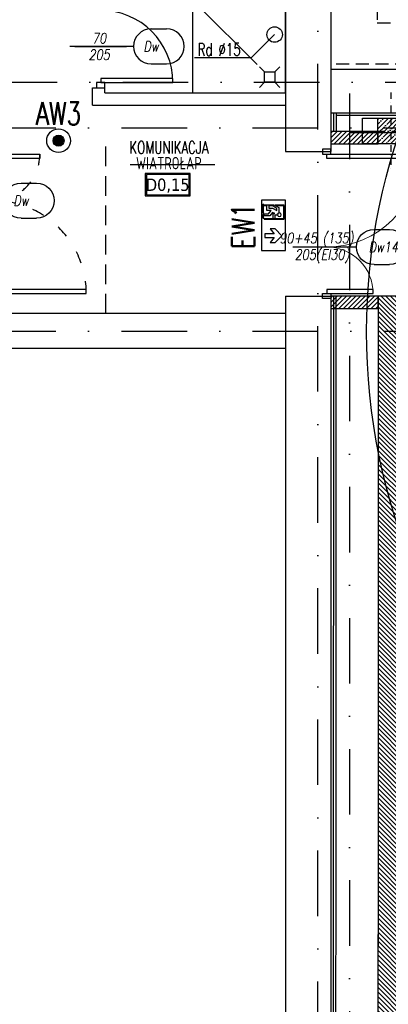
# Model space of a CAD drawing. Header units: millimetres. Extents: x 42924 to 92944, y -369470 to -179866.
# Tile 161 of 256: x 60523 to 60880, y -185223 to -184268. Entities that reach past the tile are written whole.
import ezdxf
from ezdxf.enums import TextEntityAlignment as Align
from ezdxf.lldxf.tags import DXFTag

# ---------------------------------------------------------------- set-up
doc = ezdxf.new("R2010")
doc.units = ezdxf.units.MM
for name, pattern in [('ACAD_ISO03W100', [30, 12, -18]), ('DASHDOT', [25.4, 12.7, -6.35, 0, -6.35]), ('HIDDEN', [9.525, 6.35, -3.175])]:
    doc.linetypes.add(name, pattern=pattern)
doc.layers.get('0').update_dxf_attribs({"color": 8})
for name, color, linetype in [('!! 0_ Istn-sciany', 8, 'Continuous'), ('!! 0_ Istn-widok', 8, 'Continuous'), ('!! 0_ Opis', 8, 'Continuous'), ('!! 0_Istn-armatura', 8, 'Continuous'), ('!! 0_Istn-cienka', 8, 'Continuous'), ('!! 0_Istn-drzwi', 8, 'Continuous'), ('!! 0_Opis_pom', 123, 'Continuous'), ('!! 0_Osie', 8, 'DASHDOT'), ('!! 1_ widok', 8, 'Continuous'), ('!! 1_drzwi-linia', 8, 'Continuous'), ('!! 1_Hatch dach', 8, 'Continuous'), ('!! 1_hatch projektowane ściany', 8, 'Continuous'), ('!! 1_PROJ Sciany', 8, 'Continuous'), ('!! 1_PROJ TERMOIZOL', 8, 'Continuous'), ('!! 1_PROJ ŻELBET', 8, 'Continuous'), ('!! 2_ remont Ocieplenie', 8, 'ZIGZAG'), ('!! 2_Drzwi - nowe remont', 8, 'Continuous'), ('!! 2_drzwi opis', 8, 'Continuous'), ('0-osie-liniA', 8, 'DASHDOT'), ('E1', 2, 'Continuous'), ('E_0', 4, 'Continuous'), ('E_AW', 1, 'Continuous')]:
    doc.layers.add(name, color=color, linetype=linetype)
doc.layers.add('E_SAP_ZASIĘG', color=150, linetype='Continuous', plot=False)
doc.styles.add('50', font='ROMANS.shx', dxfattribs={"width": 0.8, "height": 10})
doc.styles.add('ARCHETYP', font='romans.shx', dxfattribs={"height": 15})
doc.styles.add('ARIAL', font='tahoma.ttf')
doc.styles.add('ELE1', font='romans.shx', dxfattribs={"width": 0.8, "height": 18})
doc.styles.add('TXT', font='simplex.shx')
tags = doc.linetypes.add('DASH', pattern=[15, 10, -5]).pattern_tags.tags
tags[6:7] = [DXFTag(74, 4), DXFTag(75, 0), DXFTag(340, '0'), DXFTag(46, 0.0), DXFTag(50, 0.0), DXFTag(44, 0.0), DXFTag(45, 0.0)]
tags[4:5] = [DXFTag(74, 4), DXFTag(75, 0), DXFTag(340, '0'), DXFTag(46, 0.0), DXFTag(50, 0.0), DXFTag(44, 0.0), DXFTag(45, 0.0)]
doc.linetypes.add('ZIGZAG', pattern='A,0.00254,-5.08,[131,ltypeshp.shx,S=5.08,R=0,X=-5.08,Y=0],-10.16,[131,ltypeshp.shx,S=5.08,R=180,X=5.08,Y=0],-5.08', length=20.32254)

# ---------------------------------------------------------------- blocks, each defined once
blk = doc.blocks.new('A$C14D806DD')
at = {"layer": 'E_AW'}
h = blk.add_hatch(color=256, dxfattribs=at)
h.dxf.hatch_style = 1
h.paths.add_polyline_path([(5.36, 0, 1), (-5.36, 0, 1)])
at = {"layer": 'E_AW', "ltscale": 5}
for radius in [11.49, 5.36]:
    blk.add_circle((0, 0), radius, dxfattribs=at)
blk = doc.blocks.new('A$C407E493E')
at = {"layer": 'E_AW', "lineweight": 40}
for p, q in [((1.41, 30.87), (1.41, 43.67)), ((1.41, 43.67), (9.98, 43.67)), ((11.36, 43.67), (16, 43.67)), ((18.03, 43.67), (20.58, 43.67)), ((20.58, 43.67), (21.93, 45.03)), ((21.93, 45.03), (21.93, 36.86)), ((20.58, 30.87), (1.41, 30.87)), ((20.58, 30.87), (21.93, 32.22)), ((20.9, 35.83), (21.93, 36.86)), ((20.9, 33.91), (21.93, 34.94)), ((21.93, 34.94), (21.93, 32.22))]:
    blk.add_line(p, q, dxfattribs=at)
at = {"layer": 'E_AW'}
for p, q in [((10.96, 44.27), (6.58, 41.6)), ((6.58, 41.6), (6.58, 36.72)), ((8.36, 40.78), (11.83, 42.96)), ((12.5, 41.02), (8.36, 38.75)), ((8.36, 38.75), (8.36, 40.78)), ((11.83, 42.96), (10.96, 44.27)), ((16, 41.02), (12.5, 41.02)), ((16.29, 35.51), (13.7, 38.98)), ((13.7, 38.98), (18.03, 38.97)), ((18.03, 44.43), (16, 44.43)), ((16, 44.43), (16, 41.02)), ((18.03, 38.97), (18.03, 44.43)), ((7.93, 34.3), (10.21, 34.29)), ((10.21, 34.29), (10.21, 30.87)), ((10.21, 30.87), (11.98, 30.87)), ((10.37, 35.88), (12.53, 37.05)), ((11.98, 35.88), (10.37, 35.88)), ((11.98, 30.87), (11.98, 35.88)), ((12.53, 37.05), (15.28, 33.58)), ((15.28, 33.58), (20.58, 33.58)), ((20.58, 35.51), (16.29, 35.51)), ((20.58, 33.58), (20.58, 35.51)), ((20.9, 33.91), (20.9, 35.83)), ((3.54, 14.43), (9.91, 20.95)), ((9.91, 20.95), (14.98, 20.95)), ((14.98, 20.95), (10.84, 16.24)), ((9.91, 7.91), (3.54, 14.43)), ((10.84, 16.24), (19.84, 16.24)), ((19.84, 12.62), (10.84, 12.62)), ((10.84, 12.62), (14.98, 7.91)), ((19.84, 16.24), (19.84, 12.62)), ((14.98, 7.91), (9.91, 7.91))]:
    blk.add_line(p, q, dxfattribs=at)
blk.add_lwpolyline([(0, 0), (0, 48.82), (23.29, 48.82), (23.29, 0)], close=True, dxfattribs=at)
blk.add_circle((5.81, 34.7), 1.75, dxfattribs=at)
blk.add_arc((5.81, 34.7), 2.16, 349.40031, 69.13959, dxfattribs=at)
blk = doc.blocks.new('A$C19D82A3D')
for points in [[(-5, 10), (-10, 15)], [(5, 10), (10, 15)], [(-5, 0), (-10, -5)], [(5, 0), (10, -5)]]:
    blk.add_lwpolyline(points)
blk.add_lwpolyline([(-5, 10), (5, 10), (5, 0), (-5, 0)], close=True)
blk = doc.blocks.new('słup 25 x 25')
at = {"layer": '!! 1_Hatch dach'}
h = blk.add_hatch(dxfattribs=at)
h.set_pattern_fill('ANSI35', color=256)
h.set_pattern_definition([(45, (-64242.072, 198338.2015), (-4.49012806, 4.49012806), []), (45, (-64237.5816, 198338.2015), (-4.49012806, 4.49012806), [7.9375, -1.5875, 0, -1.5875])])
h.paths.add_polyline_path([(-12.5, 12.5), (12.5, 12.5), (12.5, -12.5), (-12.5, -12.5)])
at = {"layer": '!! 1_PROJ ŻELBET'}
blk.add_lwpolyline([(-12.5, 12.5), (12.5, 12.5), (12.5, -12.5), (-12.5, -12.5)], close=True, dxfattribs=at)
at = {"layer": '0-osie-liniA', "ltscale": 0.5}
for points in [[(0, 37.5), (0, -37.5)], [(-37.5, 0), (37.5, 0)]]:
    blk.add_lwpolyline(points, dxfattribs=at)
blk = doc.blocks.new('BLOK OSI')
at = {"layer": '0-osie-liniA', "ltscale": 5}
for points in [[(51992.21, -199661.23), (51992.21, -193642.41)], [(48625.51, -198090.09), (53810.61, -198090.09)], [(52022.71, -198101.32), (52022.71, -199860.82)], [(48624.31, -198134.59), (52188.53, -198134.59)], [(52022.72, -198139.09), (55017, -198139.09)], [(48624.31, -198331.59), (52453.68, -198331.59)]]:
    blk.add_lwpolyline(points, dxfattribs=at)
blk = doc.blocks.new('1_ok-opis')
blk.add_line((0, 111.61), (0, 50))
for points in [[(-17, 128.61), (-17, 143.61)], [(17, 128.61), (17, 143.61)]]:
    blk.add_lwpolyline(points)
for centre, start, end in [((0, 143.61), 0, 180), ((0, 128.61), 180, 0)]:
    blk.add_arc(centre, 17, start, end)
at = {"style": 'ARCHETYP'}
for tag, height, rotation, p in [('NR', 12, 90, (0, 136.9)), ('NR', 12, 270, (0, 136.9)), ('SZEROKOŚĆ', 10, 90, (-8, 78.29)), ('WYSOKOŚĆ', 10, 270, (-8, 78.29)), ('WYSOKOŚĆ', 10, 90, (8, 78.29)), ('SZEROKOŚĆ', 10, 270, (8, 78.29))]:
    blk.add_attdef(tag, text='', height=height, rotation=rotation, dxfattribs=at).set_placement(p, align=Align.MIDDLE)

msp = doc.modelspace()

# ---------------------------------------------------------------- hatches: boundary and pattern name
at = {"layer": '!! 1_PROJ Sciany', "lineweight": 0}
h = msp.add_hatch(dxfattribs=at)
h.set_pattern_fill('ANSI31', color=256)
h.set_pattern_definition([(45, (0, 13859.257), (-2.24506403, 2.24506403), [])])
h.paths.add_polyline_path([(60870.48637, -184376.87309), (60824.56735, -184376.87311), (60824.56735, -184388.87311), (60870.48242, -184388.88822)])
h = msp.add_hatch(dxfattribs=at)
h.set_pattern_fill('ANSI31', color=256)
h.set_pattern_definition([(45, (0, 13699.7403), (-2.24506403, 2.24506403), [])])
h.paths.add_polyline_path([(60870.48637, -184536.38975), (60824.56735, -184536.38977), (60824.56735, -184548.38977), (60870.48242, -184548.40488)])
h = msp.add_hatch(dxfattribs=at)
h.set_pattern_fill('ANSI31', color=256)
h.set_pattern_definition([(135, (81114.6837, -184028.848), (-2.24506403, -2.24506403), [])])
h.paths.add_polyline_path([(60895.48637, -184536.40206), (60870.48637, -184536.38975), (60870.0792, -185773.3878), (60895.0792, -185773.39195)])

# ---------------------------------------------------------------- linework, layer by layer
at = {"layer": '!! 0_ Istn-sciany'}
for points in [[(60824.56735, -183930.3878), (60824.56735, -184396.3878)], [(60780.56735, -183945.3878), (60780.56735, -184290.3878)], [(60780.56735, -183945.3878), (60780.56735, -184396.3878)], [(60780.56735, -184208.3878), (60780.56735, -184396.3878)], [(60824.56735, -184316.3878), (60994.56735, -184316.3878)], [(60593.56735, -184334.3878), (60605.56735, -184334.3878)], [(60593.56735, -184351.3878), (60593.56735, -184334.3878)], [(60605.56735, -184339.3878), (60605.56735, -184334.3878)], [(60605.56735, -184339.3878), (60767.56735, -184339.3878)], [(60593.56735, -184351.3878), (60780.06735, -184351.3878)], [(60824.56735, -184358.84797), (60999.56735, -184358.84797)], [(60780.56735, -184396.3878), (60824.56735, -184396.3878)], [(60780.56735, -184536.3878), (60780.56735, -185752.3878), (60446.56735, -185752.3878)], [(60824.56735, -184536.3878), (60824.56735, -185809.3878), (60446.56735, -185809.3878)], [(60780.56735, -184536.3878), (60824.56735, -184536.3878)], [(60780.06735, -184587.3878), (60476.06735, -184587.3878), (60476.06735, -184553.3878)], [(60780.06735, -184553.3878), (60476.06735, -184553.3878)]]:
    msp.add_lwpolyline(points, dxfattribs=at)
at = {"layer": '!! 0_ Istn-widok', "linetype": 'HIDDEN', "ltscale": 3}
msp.add_lwpolyline([(60606.56735, -184553.3878), (60606.56735, -184390.3878)], dxfattribs=at)
at = {"layer": '!! 0_ Istn-widok'}
msp.add_circle((60770.06735, -184282.8878), 7.5, dxfattribs=at)
at = {"layer": '!! 0_ Opis'}
for points in [[(60747.43015, -184305.525), (60770.06735, -184282.8878)], [(60747.43015, -184305.525), (60692.54482, -184305.525)]]:
    msp.add_lwpolyline(points, dxfattribs=at)
at = {"layer": '!! 0_Istn-armatura'}
msp.add_lwpolyline([(60780.56735, -184249.3878), (60690.56735, -184249.3878), (60690.56735, -184339.3878), (60780.56735, -184339.3878)], close=True, dxfattribs=at)
msp.add_lwpolyline([(60695.43396, -184254.25441), (60753.11122, -184311.93167)], dxfattribs=at)
at = {"layer": '!! 0_Istn-cienka', "linetype": 'HIDDEN', "ltscale": 2}
for points in [[(60869.56735, -183741.3878), (60869.56735, -184271.3878)], [(60869.56735, -184271.3878), (61399.56735, -184271.3878)], [(60829.56735, -184311.3878), (61399.56735, -184311.3878)]]:
    msp.add_lwpolyline(points, dxfattribs=at)
at = {"layer": '!! 0_Istn-drzwi'}
msp.add_lwpolyline([(60576.56735, -184294.3878), (60626.56735, -184294.3878)], dxfattribs=at)
for points in [[(60597.56735, -184329.3878), (60597.56735, -184334.3878), (60605.56735, -184334.3878), (60605.56735, -184329.3878)], [(60671.56735, -184325.3878), (60601.56735, -184325.3878), (60601.56735, -184329.3878), (60671.56735, -184329.3878)]]:
    msp.add_lwpolyline(points, close=True, dxfattribs=at)
msp.add_arc((60601.56735, -184329.3878), 70, 359.99999996, 89.99999996, dxfattribs=at)
at = {"layer": '!! 0_Opis_pom', "ltscale": 0.7}
msp.add_lwpolyline([(60629.98348, -184408.83385), (60711.98912, -184408.83385)], dxfattribs=at)
for points in [[(60644.72946, -184439.33448), (60688.24946, -184439.33448), (60688.24946, -184417.57448), (60644.72946, -184417.57448)], [(60645.81746, -184438.24648), (60687.16146, -184438.24648), (60687.16146, -184418.66248), (60645.81746, -184418.66248)]]:
    msp.add_lwpolyline(points, close=True, dxfattribs=at)
at = {"layer": '!! 1_ widok'}
msp.add_lwpolyline([(61454.56735, -184388.8878), (60855.07099, -184388.8878), (60855.07099, -184363.8878), (61454.56735, -184363.8878)], close=True, dxfattribs=at)
at = {"layer": '!! 1_drzwi-linia'}
for points in [[(60824.56735, -184398.8878), (60824.56735, -184393.8878), (60816.56735, -184393.8878), (60816.56735, -184398.8878)], [(60910.56735, -184402.8878), (60820.56735, -184402.8878), (60820.56735, -184398.8878), (60910.56735, -184398.8878)], [(60824.56735, -184533.8878), (60824.56735, -184538.8878), (60816.56735, -184538.8878), (60816.56735, -184533.8878)], [(60865.56735, -184529.8878), (60820.56735, -184529.8878), (60820.56735, -184533.8878), (60865.56735, -184533.8878)]]:
    msp.add_lwpolyline(points, close=True, dxfattribs=at)
msp.add_lwpolyline([(60845.56735, -184488.8878), (60795.56735, -184488.8878)], dxfattribs=at)
at = {"layer": '!! 1_drzwi-linia', "linetype": 'DASH', "lineweight": 5}
for centre, radius, start, end in [((60820.56735, -184398.8878), 90, 269.99999996, 359.99999996), ((60820.56735, -184533.8878), 45, 359.99999979, 89.99999995)]:
    msp.add_arc(centre, radius, start, end, dxfattribs=at)
at = {"layer": '!! 1_PROJ Sciany'}
for points in [[(60870.48637, -184376.87309), (60824.56735, -184376.87311), (60824.56735, -184388.87311), (60870.48242, -184388.88822)], [(60870.48637, -184536.38975), (60824.56735, -184536.38977), (60824.56735, -184548.38977), (60870.48242, -184548.40488)], [(60895.48637, -184536.40206), (60870.48637, -184536.38975), (60870.0792, -185773.3878), (60895.0792, -185773.39195)]]:
    msp.add_lwpolyline(points, close=True, dxfattribs=at)
for points in [[(60870.48637, -184536.38975), (60870.0709, -185798.6057)], [(60895.48637, -184536.39798), (60870.48637, -184536.38975)]]:
    msp.add_lwpolyline(points, dxfattribs=at)
at = {"layer": '!! 1_PROJ TERMOIZOL', "linetype": 'ZIGZAG', "ltscale": 0.75}
msp.add_lwpolyline([(60826.98637, -184536.38942), (60826.56583, -185813.99021)], dxfattribs=at)
at = {"layer": '!! 2_ remont Ocieplenie', "linetype": 'ZIGZAG', "ltscale": 0.4}
for points in [[(60827.06736, -184358.84797), (60827.06143, -184376.87228)], [(61454.56735, -184361.3878), (60829.5657, -184361.3878)]]:
    msp.add_lwpolyline(points, dxfattribs=at)
at = {"layer": '!! 2_ remont Ocieplenie', "linetype": 'ByBlock', "ltscale": 0.4}
for points in [[(60829.56736, -184358.84797), (60829.56143, -184376.87311)], [(60829.48637, -184536.38942), (60829.0657, -185814.3878)]]:
    msp.add_lwpolyline(points, dxfattribs=at)
at = {"layer": '!! 2_Drzwi - nowe remont'}
for points in [[(60542.56735, -184402.8878), (60497.56735, -184402.8878), (60497.56735, -184398.8878), (60542.56735, -184398.8878)], [(60587.56735, -184529.8878), (60497.56735, -184529.8878), (60497.56735, -184533.8878), (60587.56735, -184533.8878)]]:
    msp.add_lwpolyline(points, close=True, dxfattribs=at)
at = {"layer": '!! 2_Drzwi - nowe remont', "linetype": 'ACAD_ISO03W100'}
for centre, radius, start, end in [((60497.56735, -184398.8878), 45, 270.00000005, 0.00000021), ((60497.56735, -184533.8878), 90, 0.00000004, 90.00000004)]:
    msp.add_arc(centre, radius, start, end, dxfattribs=at)
at = {"layer": 'E_SAP_ZASIĘG'}
msp.add_circle((61459.23087, -184571.00094), 600, dxfattribs=at)

# ---------------------------------------------------------------- block references
at = {"layer": '!! 0_Istn-armatura', "rotation": 270}
msp.add_blockref('A$C19D82A3D', (60760.25691, -184324.07736), dxfattribs=at)
at = {"layer": '!! 0_Osie'}
msp.add_blockref('BLOK OSI', (8819.85593, 13761.2005), dxfattribs=at)
at = {"layer": '!! 1_hatch projektowane ściany'}
msp.add_blockref('słup 25 x 25', (60882.57099, -184376.38822), dxfattribs=at)
at = {"layer": '!! 2_drzwi opis'}
ref = msp.add_blockref('1_ok-opis', (60521.78893, -184294.38777), dxfattribs=dict(at, rotation=270.000003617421))
ref.add_attrib('WYSOKOŚĆ', '205', dxfattribs={"layer": '0', "height": 10, "rotation": 180.00000362, "style": '50', "oblique": 10, "text_generation_flag": 6, "width": 0.8}).set_placement((60600.07979, -184302.38776), align=Align.MIDDLE)
ref.add_attrib('SZEROKOŚĆ', '70', dxfattribs={"layer": '0', "height": 10, "rotation": 180.00000362, "style": '50', "oblique": 10, "text_generation_flag": 6, "width": 0.8}).set_placement((60600.07978, -184286.38776), align=Align.MIDDLE)
ref.add_attrib('NR', 'Dw', dxfattribs={"layer": '0', "height": 10, "rotation": 180.00000362, "style": '50', "oblique": 10, "text_generation_flag": 6, "width": 0.8}).set_placement((60650.40018, -184294.38776), align=Align.MIDDLE)
ref = msp.add_blockref('1_ok-opis', (60395.76173, -184443.8878), dxfattribs=dict(at, xscale=-1, rotation=269.9999963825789))
ref.add_attrib('WYSOKOŚĆ', '90+45 (EIS)', dxfattribs={"layer": '0', "height": 10, "rotation": 359.99999638, "style": '50', "oblique": 10, "width": 0.8}).set_placement((60460.18566, -184435.8878), align=Align.MIDDLE)
ref.add_attrib('SZEROKOŚĆ', '205', dxfattribs={"layer": '0', "height": 10, "rotation": 359.99999638, "style": '50', "oblique": 10, "width": 0.8}).set_placement((60474.05258, -184451.8878), align=Align.MIDDLE)
ref.add_attrib('NR', 'Dw', dxfattribs={"layer": '0', "height": 10, "rotation": 359.99999638, "style": '50', "oblique": 10, "width": 0.8}).set_placement((60524.37297, -184443.8878), align=Align.MIDDLE)
ref = msp.add_blockref('1_ok-opis', (60737.75809, -184488.88779), dxfattribs=dict(at, xscale=-1, rotation=269.9999963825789))
ref.add_attrib('WYSOKOŚĆ', '90+45 (135)', dxfattribs={"layer": '0', "height": 10, "rotation": 359.99999638, "style": '50', "oblique": 10, "width": 0.8}).set_placement((60810.6522, -184480.8878), align=Align.MIDDLE)
ref.add_attrib('SZEROKOŚĆ', '205(EI30)', dxfattribs={"layer": '0', "height": 10, "rotation": 359.99999638, "style": '50', "oblique": 10, "width": 0.8}).set_placement((60816.04894, -184496.8878), align=Align.MIDDLE)
ref.add_attrib('NR', 'Dw14', dxfattribs={"layer": '0', "height": 10, "rotation": 359.99999638, "style": '50', "oblique": 10, "width": 0.8}).set_placement((60875.46551, -184488.8878), align=Align.MIDDLE)
at = {"layer": 'E_0'}
msp.add_blockref('A$C14D806DD', (60560.71142, -184385.77014), dxfattribs=at)
at = {"layer": 'E_0', "xscale": -1}
msp.add_blockref('A$C407E493E', (60780.56733, -184492.29345), dxfattribs=at)

# ---------------------------------------------------------------- texts
at = {"layer": '!! 0_ Opis', "style": 'ARCHETYP', "width": 0.7}
msp.add_text('Rd %%C15', height=12, rotation=359.99999996, dxfattribs=at).set_placement((60695.45843, -184303.35161))
at = {"layer": '!! 0_Opis_pom', "ltscale": 0.7, "style": 'TXT', "width": 0.7}
for s, p in [('KOMUNIKACJA', (60667.60459, -184398.33216)), ('WIATROŁAP', (60667.60459, -184413.52816))]:
    msp.add_text(s, height=12, dxfattribs=at).set_placement(p, align=Align.CENTER)
at = {"layer": '!! 0_Opis_pom', "ltscale": 0.7, "style": 'ARIAL'}
msp.add_attdef('D0,15', text='', height=11.968, dxfattribs=at).set_placement((60666.48946, -184428.45448), align=Align.MIDDLE_CENTER)
at = {"layer": 'E1', "style": 'ELE1', "width": 0.75}
msp.add_text('AW3', height=22, dxfattribs=at).set_placement((60560.71142, -184359.40391), align=Align.MIDDLE_CENTER)
msp.add_text('EW1', height=22, rotation=90, dxfattribs=at).set_placement((60739.57247, -184468.65445), align=Align.MIDDLE_CENTER)

doc.saveas('drawing.dxf')
